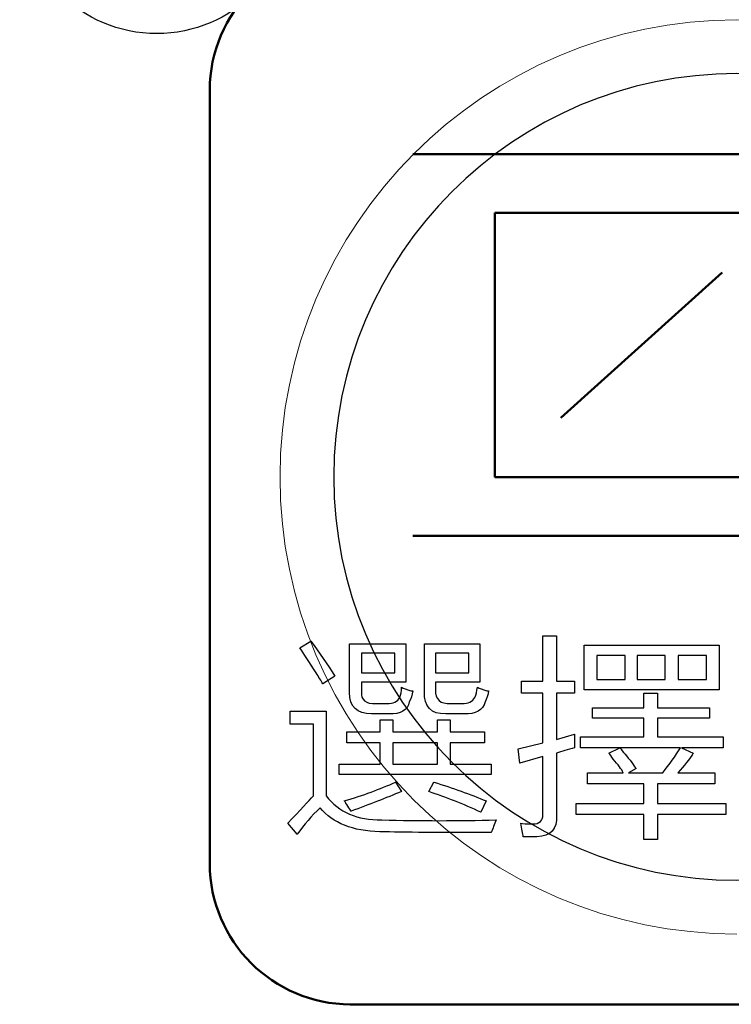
# Model space of a CAD drawing. Header units: millimetres. Extents: x 6964 to 8548, y -230 to 508.
# Tile 34 of 137: x 7355 to 7365, y -133 to -119. Entities that reach past the tile are written whole.
import ezdxf

# ---------------------------------------------------------------- set-up
doc = ezdxf.new("R2010")
doc.units = ezdxf.units.MM
doc.header["$LTSCALE"] = 3
doc.layers.add('layer 1', color=7, linetype='Continuous')

msp = doc.modelspace()

# ---------------------------------------------------------------- linework, layer by layer
at = {"layer": 'layer 1'}
for points, knots in [([(7358.448, -117.331), (7358.448, -116.254), (7357.574, -115.381), (7356.498, -115.381), (7356.498, -115.381), (7355.421, -115.381), (7354.548, -116.254), (7354.548, -117.331), (7354.548, -117.331), (7354.548, -118.408), (7355.421, -119.281), (7356.498, -119.281), (7356.498, -119.281), (7357.574, -119.281), (7358.448, -118.408), (7358.448, -117.331)], [0, 0, 0, 0, 0.2, 0.2, 0.2, 0.2, 0.4, 0.4, 0.4, 0.4, 0.6, 0.6, 0.6, 0.6, 1, 1, 1, 1]), ([(7361.678, -130.509), (7361.702, -130.517), (7361.759, -130.521), (7361.848, -130.521), (7361.848, -130.521), (7361.946, -130.521), (7361.994, -130.477), (7361.994, -130.387)], [0.64, 0.64, 0.64, 0.64, 0.68, 0.68, 0.68, 0.68000001, 0.72, 0.72, 0.72, 0.72])]:
    msp.add_open_spline(points, degree=3, knots=knots, dxfattribs=at)
at = {"layer": 'layer 1', "lineweight": 50}
for points in [[(7357.253, -120.085), (7357.253, -118.985), (7358.152, -118.086), (7359.252, -118.086)], [(7357.253, -131.086), (7357.253, -131.086), (7357.253, -120.085), (7357.253, -120.085)], [(7360.141, -120.997), (7360.141, -120.997), (7366.651, -120.997), (7366.651, -120.997)], [(7361.309, -121.832), (7361.309, -121.832), (7365.483, -121.832), (7365.483, -121.832)], [(7361.309, -125.588), (7361.309, -125.588), (7361.309, -121.832), (7361.309, -121.832)], [(7364.544, -122.677), (7364.544, -122.677), (7362.248, -124.743), (7362.248, -124.743)], [(7365.483, -125.588), (7365.483, -125.588), (7361.309, -125.588), (7361.309, -125.588)], [(7366.651, -126.423), (7366.651, -126.423), (7360.141, -126.423), (7360.141, -126.423)], [(7359.252, -133.086), (7358.152, -133.086), (7357.253, -132.186), (7357.253, -131.086)], [(7370.253, -133.086), (7370.253, -133.086), (7359.252, -133.086), (7359.252, -133.086)]]:
    msp.add_open_spline(points, degree=3, dxfattribs=at)
at = {"layer": 'layer 1', "lineweight": 9}
for points, knots in [([(7371.253, -125.586), (7371.253, -121.996), (7368.342, -119.086), (7364.753, -119.086), (7364.753, -119.086), (7361.163, -119.086), (7358.253, -121.996), (7358.253, -125.586), (7358.253, -125.586), (7358.253, -129.175), (7361.163, -132.086), (7364.753, -132.086)], [0, 0, 0, 0, 0.2, 0.2, 0.2, 0.2, 0.4, 0.4, 0.4, 0.4, 0.6, 0.6, 0.6, 0.6]), ([(7371.253, -125.586), (7371.253, -121.996), (7368.342, -119.086), (7364.753, -119.086), (7364.753, -119.086), (7361.163, -119.086), (7358.253, -121.996), (7358.253, -125.586), (7358.253, -125.586), (7358.253, -129.175), (7361.163, -132.086), (7364.753, -132.086)], [0, 0, 0, 0, 0.2, 0.2, 0.2, 0.2, 0.4, 0.4, 0.4, 0.4, 0.6, 0.6, 0.6, 0.6]), ([(7371.253, -125.586), (7371.253, -121.996), (7368.342, -119.086), (7364.753, -119.086), (7364.753, -119.086), (7361.163, -119.086), (7358.253, -121.996), (7358.253, -125.586), (7358.253, -125.586), (7358.253, -129.175), (7361.163, -132.086), (7364.753, -132.086)], [0, 0, 0, 0, 0.2, 0.2, 0.2, 0.2, 0.4, 0.4, 0.4, 0.4, 0.6, 0.6, 0.6, 0.6]), ([(7361.678, -130.509), (7361.702, -130.517), (7361.759, -130.521), (7361.848, -130.521), (7361.848, -130.521), (7361.946, -130.521), (7361.994, -130.477), (7361.994, -130.387)], [0.64, 0.64, 0.64, 0.64, 0.68, 0.68, 0.68, 0.68000001, 0.72, 0.72, 0.72, 0.72])]:
    msp.add_open_spline(points, degree=3, knots=knots, dxfattribs=at)
at = {"layer": 'layer 1', "lineweight": 25}
for points, knots in [([(7370.488, -125.586), (7370.488, -122.418), (7367.92, -119.85), (7364.753, -119.85), (7364.753, -119.85), (7361.585, -119.85), (7359.017, -122.418), (7359.017, -125.586)], [0, 0, 0, 0, 0.2, 0.2, 0.2, 0.2, 0.4, 0.4, 0.4, 0.4]), ([(7370.488, -125.586), (7370.488, -122.418), (7367.92, -119.85), (7364.753, -119.85), (7364.753, -119.85), (7361.585, -119.85), (7359.017, -122.418), (7359.017, -125.586)], [0, 0, 0, 0, 0.2, 0.2, 0.2, 0.2, 0.4, 0.4, 0.4, 0.4]), ([(7370.488, -125.586), (7370.488, -122.418), (7367.92, -119.85), (7364.753, -119.85), (7364.753, -119.85), (7361.585, -119.85), (7359.017, -122.418), (7359.017, -125.586)], [0, 0, 0, 0, 0.2, 0.2, 0.2, 0.2, 0.4, 0.4, 0.4, 0.4]), ([(7370.488, -125.586), (7370.488, -122.418), (7367.92, -119.85), (7364.753, -119.85), (7364.753, -119.85), (7361.585, -119.85), (7359.017, -122.418), (7359.017, -125.586)], [0, 0, 0, 0, 0.2, 0.2, 0.2, 0.2, 0.4, 0.4, 0.4, 0.4]), ([(7359.017, -125.586), (7359.017, -128.753), (7361.585, -131.321), (7364.753, -131.321), (7364.753, -131.321), (7367.92, -131.321), (7370.488, -128.753), (7370.488, -125.586)], [0.4, 0.4, 0.4, 0.4, 0.6, 0.6, 0.6, 0.6, 1, 1, 1, 1]), ([(7359.017, -125.586), (7359.017, -128.753), (7361.585, -131.321), (7364.753, -131.321), (7364.753, -131.321), (7367.92, -131.321), (7370.488, -128.753), (7370.488, -125.586)], [0.4, 0.4, 0.4, 0.4, 0.6, 0.6, 0.6, 0.6, 1, 1, 1, 1]), ([(7359.017, -125.586), (7359.017, -128.753), (7361.585, -131.321), (7364.753, -131.321), (7364.753, -131.321), (7367.92, -131.321), (7370.488, -128.753), (7370.488, -125.586)], [0.4, 0.4, 0.4, 0.4, 0.6, 0.6, 0.6, 0.6, 1, 1, 1, 1]), ([(7359.017, -125.586), (7359.017, -128.753), (7361.585, -131.321), (7364.753, -131.321), (7364.753, -131.321), (7367.92, -131.321), (7370.488, -128.753), (7370.488, -125.586)], [0.4, 0.4, 0.4, 0.4, 0.6, 0.6, 0.6, 0.6, 1, 1, 1, 1])]:
    msp.add_open_spline(points, degree=3, knots=knots, dxfattribs=at)
at = {"layer": 'layer 1', "lineweight": 9}
for points in [[(7358.534, -128.018), (7358.534, -128.018), (7358.692, -127.921), (7358.692, -127.921)], [(7358.692, -127.921), (7358.814, -128.083), (7358.927, -128.249), (7359.033, -128.419)], [(7359.241, -128.65), (7359.241, -128.65), (7359.241, -127.958), (7359.241, -127.958)], [(7359.241, -127.958), (7359.241, -127.958), (7360.043, -127.958), (7360.043, -127.958)], [(7360.043, -127.958), (7360.043, -127.958), (7360.043, -128.506), (7360.043, -128.506)], [(7360.308, -128.638), (7360.308, -128.638), (7360.308, -127.958), (7360.308, -127.958)], [(7360.308, -127.958), (7360.308, -127.958), (7361.098, -127.958), (7361.098, -127.958)], [(7361.098, -127.958), (7361.098, -127.958), (7361.098, -128.506), (7361.098, -128.506)], [(7361.994, -128.491), (7361.994, -128.491), (7361.994, -127.846), (7361.994, -127.846)], [(7361.994, -127.846), (7361.994, -127.846), (7362.189, -127.846), (7362.189, -127.846)], [(7362.189, -127.846), (7362.189, -127.846), (7362.189, -128.491), (7362.189, -128.491)], [(7362.579, -128.615), (7362.579, -128.615), (7362.579, -127.98), (7362.579, -127.98)], [(7362.579, -127.98), (7362.579, -127.98), (7364.502, -127.98), (7364.502, -127.98)], [(7364.502, -127.98), (7364.502, -127.98), (7364.502, -128.615), (7364.502, -128.615)], [(7358.765, -128.37), (7358.668, -128.216), (7358.591, -128.099), (7358.534, -128.018)], [(7359.411, -128.092), (7359.411, -128.092), (7359.411, -128.372), (7359.411, -128.372)], [(7359.885, -128.092), (7359.885, -128.092), (7359.411, -128.092), (7359.411, -128.092)], [(7359.885, -128.372), (7359.885, -128.372), (7359.885, -128.092), (7359.885, -128.092)], [(7360.466, -128.092), (7360.466, -128.092), (7360.466, -128.372), (7360.466, -128.372)], [(7360.94, -128.092), (7360.94, -128.092), (7360.466, -128.092), (7360.466, -128.092)], [(7360.94, -128.372), (7360.94, -128.372), (7360.94, -128.092), (7360.94, -128.092)], [(7362.762, -128.126), (7362.762, -128.126), (7362.762, -128.468), (7362.762, -128.468)], [(7363.164, -128.126), (7363.164, -128.126), (7362.762, -128.126), (7362.762, -128.126)], [(7363.164, -128.468), (7363.164, -128.468), (7363.164, -128.126), (7363.164, -128.126)], [(7363.334, -128.126), (7363.334, -128.126), (7363.334, -128.468), (7363.334, -128.468)], [(7363.734, -128.126), (7363.734, -128.126), (7363.334, -128.126), (7363.334, -128.126)], [(7363.734, -128.468), (7363.734, -128.468), (7363.734, -128.126), (7363.734, -128.126)], [(7364.319, -128.126), (7364.319, -128.126), (7363.917, -128.126), (7363.917, -128.126)], [(7363.917, -128.126), (7363.917, -128.126), (7363.917, -128.468), (7363.917, -128.468)], [(7364.319, -128.468), (7364.319, -128.468), (7364.319, -128.126), (7364.319, -128.126)], [(7358.862, -128.529), (7358.838, -128.488), (7358.805, -128.435), (7358.765, -128.37)], [(7359.411, -128.372), (7359.411, -128.372), (7359.885, -128.372), (7359.885, -128.372)], [(7360.466, -128.372), (7360.466, -128.372), (7360.94, -128.372), (7360.94, -128.372)], [(7359.033, -128.419), (7359.033, -128.419), (7358.862, -128.529), (7358.862, -128.529)], [(7360.043, -128.506), (7360.043, -128.506), (7359.411, -128.506), (7359.411, -128.506)], [(7359.411, -128.506), (7359.411, -128.506), (7359.411, -128.639), (7359.411, -128.639)], [(7361.098, -128.506), (7361.098, -128.506), (7360.466, -128.506), (7360.466, -128.506)], [(7360.466, -128.506), (7360.466, -128.506), (7360.466, -128.615), (7360.466, -128.615)], [(7361.69, -128.661), (7361.69, -128.661), (7361.69, -128.491), (7361.69, -128.491)], [(7361.69, -128.491), (7361.69, -128.491), (7361.994, -128.491), (7361.994, -128.491)], [(7362.189, -128.491), (7362.189, -128.491), (7362.444, -128.491), (7362.444, -128.491)], [(7362.444, -128.491), (7362.444, -128.491), (7362.444, -128.661), (7362.444, -128.661)], [(7362.762, -128.468), (7362.762, -128.468), (7363.164, -128.468), (7363.164, -128.468)], [(7363.334, -128.468), (7363.334, -128.468), (7363.734, -128.468), (7363.734, -128.468)], [(7363.917, -128.468), (7363.917, -128.468), (7364.319, -128.468), (7364.319, -128.468)], [(7359.556, -128.954), (7359.346, -128.954), (7359.241, -128.853), (7359.241, -128.65)], [(7359.411, -128.639), (7359.402, -128.759), (7359.471, -128.816), (7359.618, -128.808)], [(7359.958, -128.723), (7359.974, -128.682), (7359.982, -128.633), (7359.982, -128.577)], [(7359.982, -128.577), (7360.007, -128.593), (7360.051, -128.61), (7360.116, -128.626)], [(7360.14, -128.626), (7360.132, -128.69), (7360.116, -128.743), (7360.092, -128.783)], [(7360.116, -128.626), (7360.124, -128.626), (7360.132, -128.626), (7360.14, -128.626)], [(7360.612, -128.954), (7360.401, -128.962), (7360.3, -128.856), (7360.308, -128.638)], [(7360.466, -128.615), (7360.458, -128.752), (7360.531, -128.816), (7360.685, -128.808)], [(7361.025, -128.723), (7361.042, -128.682), (7361.054, -128.633), (7361.062, -128.577)], [(7361.062, -128.577), (7361.086, -128.593), (7361.131, -128.61), (7361.196, -128.626)], [(7361.22, -128.626), (7361.212, -128.69), (7361.196, -128.743), (7361.171, -128.783)], [(7361.196, -128.626), (7361.204, -128.626), (7361.212, -128.626), (7361.22, -128.626)], [(7361.994, -128.661), (7361.994, -128.661), (7361.69, -128.661), (7361.69, -128.661)], [(7361.994, -129.366), (7361.994, -129.366), (7361.994, -128.661), (7361.994, -128.661)], [(7362.444, -128.661), (7362.444, -128.661), (7362.189, -128.661), (7362.189, -128.661)], [(7362.189, -128.661), (7362.189, -128.661), (7362.189, -129.318), (7362.189, -129.318)], [(7364.502, -128.615), (7364.502, -128.615), (7362.579, -128.615), (7362.579, -128.615)], [(7363.429, -128.87), (7363.429, -128.87), (7363.429, -128.663), (7363.429, -128.663)], [(7363.429, -128.663), (7363.429, -128.663), (7363.624, -128.663), (7363.624, -128.663)], [(7363.624, -128.663), (7363.624, -128.663), (7363.624, -128.87), (7363.624, -128.87)], [(7359.618, -128.808), (7359.618, -128.808), (7359.775, -128.808), (7359.775, -128.808)], [(7359.775, -128.808), (7359.865, -128.808), (7359.925, -128.78), (7359.958, -128.723)], [(7360.092, -128.783), (7360.067, -128.905), (7359.97, -128.962), (7359.8, -128.954)], [(7360.685, -128.808), (7360.685, -128.808), (7360.843, -128.808), (7360.843, -128.808)], [(7360.843, -128.808), (7360.932, -128.808), (7360.993, -128.78), (7361.025, -128.723)], [(7361.171, -128.783), (7361.139, -128.905), (7361.038, -128.962), (7360.867, -128.954)], [(7358.399, -129.1), (7358.399, -129.1), (7358.399, -128.917), (7358.399, -128.917)], [(7358.399, -128.917), (7358.399, -128.917), (7358.91, -128.917), (7358.91, -128.917)], [(7358.91, -128.917), (7358.91, -128.917), (7358.91, -130.121), (7358.91, -130.121)], [(7359.8, -128.954), (7359.8, -128.954), (7359.556, -128.954), (7359.556, -128.954)], [(7360.867, -128.954), (7360.867, -128.954), (7360.612, -128.954), (7360.612, -128.954)], [(7362.699, -129.016), (7362.699, -129.016), (7362.699, -128.87), (7362.699, -128.87)], [(7362.699, -128.87), (7362.699, -128.87), (7363.429, -128.87), (7363.429, -128.87)], [(7363.624, -128.87), (7363.624, -128.87), (7364.365, -128.87), (7364.365, -128.87)], [(7364.365, -128.87), (7364.365, -128.87), (7364.365, -129.016), (7364.365, -129.016)], [(7358.727, -129.1), (7358.727, -129.1), (7358.399, -129.1), (7358.399, -129.1)], [(7358.727, -130.121), (7358.727, -130.121), (7358.727, -129.1), (7358.727, -129.1)], [(7359.676, -129.211), (7359.676, -129.211), (7359.676, -129.041), (7359.676, -129.041)], [(7359.676, -129.041), (7359.676, -129.041), (7359.859, -129.041), (7359.859, -129.041)], [(7359.859, -129.041), (7359.859, -129.041), (7359.859, -129.211), (7359.859, -129.211)], [(7360.492, -129.211), (7360.492, -129.211), (7360.492, -129.041), (7360.492, -129.041)], [(7360.492, -129.041), (7360.492, -129.041), (7360.674, -129.041), (7360.674, -129.041)], [(7360.674, -129.041), (7360.674, -129.041), (7360.674, -129.211), (7360.674, -129.211)], [(7363.429, -129.016), (7363.429, -129.016), (7362.699, -129.016), (7362.699, -129.016)], [(7363.429, -129.281), (7363.429, -129.281), (7363.429, -129.016), (7363.429, -129.016)], [(7364.365, -129.016), (7364.365, -129.016), (7363.624, -129.016), (7363.624, -129.016)], [(7363.624, -129.016), (7363.624, -129.016), (7363.624, -129.281), (7363.624, -129.281)], [(7359.202, -129.369), (7359.202, -129.369), (7359.202, -129.211), (7359.202, -129.211)], [(7359.202, -129.211), (7359.202, -129.211), (7359.676, -129.211), (7359.676, -129.211)], [(7359.859, -129.211), (7359.859, -129.211), (7360.492, -129.211), (7360.492, -129.211)], [(7360.674, -129.211), (7360.674, -129.211), (7361.161, -129.211), (7361.161, -129.211)], [(7361.161, -129.211), (7361.161, -129.211), (7361.161, -129.369), (7361.161, -129.369)], [(7359.676, -129.369), (7359.676, -129.369), (7359.202, -129.369), (7359.202, -129.369)], [(7359.676, -129.67), (7359.676, -129.67), (7359.676, -129.369), (7359.676, -129.369)], [(7359.859, -129.369), (7359.859, -129.369), (7359.859, -129.67), (7359.859, -129.67)], [(7360.492, -129.369), (7360.492, -129.369), (7359.859, -129.369), (7359.859, -129.369)], [(7360.492, -129.67), (7360.492, -129.67), (7360.492, -129.369), (7360.492, -129.369)], [(7361.161, -129.369), (7361.161, -129.369), (7360.674, -129.369), (7360.674, -129.369)], [(7360.674, -129.369), (7360.674, -129.369), (7360.674, -129.67), (7360.674, -129.67)], [(7361.642, -129.451), (7361.642, -129.451), (7361.994, -129.366), (7361.994, -129.366)], [(7362.189, -129.318), (7362.189, -129.318), (7362.444, -129.245), (7362.444, -129.245)], [(7362.444, -129.245), (7362.444, -129.309), (7362.444, -129.374), (7362.444, -129.439)], [(7362.529, -129.439), (7362.529, -129.439), (7362.529, -129.281), (7362.529, -129.281)], [(7362.529, -129.281), (7362.529, -129.281), (7363.429, -129.281), (7363.429, -129.281)], [(7363.624, -129.281), (7363.624, -129.281), (7364.56, -129.281), (7364.56, -129.281)], [(7364.56, -129.281), (7364.56, -129.281), (7364.56, -129.439), (7364.56, -129.439)], [(7361.666, -129.658), (7361.666, -129.658), (7361.642, -129.451), (7361.642, -129.451)], [(7362.444, -129.439), (7362.347, -129.463), (7362.262, -129.488), (7362.189, -129.512)], [(7362.189, -129.512), (7362.189, -129.512), (7362.189, -130.4), (7362.189, -130.4)], [(7363.089, -129.439), (7363.089, -129.439), (7362.529, -129.439), (7362.529, -129.439)], [(7362.931, -129.512), (7362.931, -129.512), (7363.089, -129.439), (7363.089, -129.439)], [(7362.992, -129.597), (7362.967, -129.557), (7362.947, -129.528), (7362.931, -129.512)], [(7363.953, -129.439), (7363.953, -129.439), (7363.09, -129.439), (7363.09, -129.439)], [(7363.09, -129.439), (7363.131, -129.488), (7363.187, -129.557), (7363.26, -129.646)], [(7363.698, -129.792), (7363.795, -129.67), (7363.88, -129.553), (7363.953, -129.439)], [(7364.134, -129.512), (7364.078, -129.601), (7364.005, -129.694), (7363.915, -129.792)], [(7364.56, -129.439), (7364.56, -129.439), (7363.964, -129.439), (7363.964, -129.439)], [(7363.964, -129.439), (7363.964, -129.439), (7364.134, -129.512), (7364.134, -129.512)], [(7361.994, -129.56), (7361.994, -129.56), (7361.666, -129.658), (7361.666, -129.658)], [(7361.994, -130.387), (7361.994, -130.387), (7361.994, -129.56), (7361.994, -129.56)], [(7363.137, -129.792), (7363.113, -129.743), (7363.064, -129.678), (7362.992, -129.597)], [(7363.26, -129.646), (7363.285, -129.687), (7363.305, -129.715), (7363.321, -129.731)], [(7359.093, -129.816), (7359.093, -129.816), (7359.093, -129.67), (7359.093, -129.67)], [(7359.093, -129.67), (7359.093, -129.67), (7359.676, -129.67), (7359.676, -129.67)], [(7359.859, -129.67), (7359.859, -129.67), (7360.492, -129.67), (7360.492, -129.67)], [(7360.674, -129.67), (7360.674, -129.67), (7361.258, -129.67), (7361.258, -129.67)], [(7361.258, -129.67), (7361.258, -129.67), (7361.258, -129.816), (7361.258, -129.816)], [(7362.627, -129.95), (7362.627, -129.95), (7362.627, -129.792), (7362.627, -129.792)], [(7362.627, -129.792), (7362.627, -129.792), (7363.137, -129.792), (7363.137, -129.792)], [(7363.321, -129.731), (7363.321, -129.731), (7363.211, -129.792), (7363.211, -129.792)], [(7363.211, -129.792), (7363.211, -129.792), (7363.698, -129.792), (7363.698, -129.792)], [(7363.915, -129.792), (7363.915, -129.792), (7364.438, -129.792), (7364.438, -129.792)], [(7364.438, -129.792), (7364.438, -129.792), (7364.438, -129.95), (7364.438, -129.95)], [(7361.258, -129.816), (7361.258, -129.816), (7359.093, -129.816), (7359.093, -129.816)], [(7359.166, -130.194), (7359.434, -130.113), (7359.677, -130.024), (7359.896, -129.927)], [(7359.896, -129.927), (7359.896, -129.927), (7359.981, -130.061), (7359.981, -130.061)], [(7360.37, -130.061), (7360.37, -130.061), (7360.443, -129.927), (7360.443, -129.927)], [(7360.443, -129.927), (7360.71, -130.008), (7360.958, -130.097), (7361.184, -130.194)], [(7359.981, -130.061), (7359.762, -130.15), (7359.523, -130.243), (7359.263, -130.34)], [(7361.112, -130.353), (7360.86, -130.239), (7360.613, -130.141), (7360.37, -130.061)], [(7363.429, -129.95), (7363.429, -129.95), (7362.627, -129.95), (7362.627, -129.95)], [(7363.429, -130.231), (7363.429, -130.231), (7363.429, -129.95), (7363.429, -129.95)], [(7364.438, -129.95), (7364.438, -129.95), (7363.624, -129.95), (7363.624, -129.95)], [(7363.624, -129.95), (7363.624, -129.95), (7363.624, -130.231), (7363.624, -130.231)], [(7358.362, -130.51), (7358.541, -130.324), (7358.662, -130.194), (7358.727, -130.121)], [(7358.91, -130.121), (7359.088, -130.356), (7359.351, -130.469), (7359.7, -130.462)], [(7359.215, -130.268), (7359.199, -130.235), (7359.182, -130.21), (7359.166, -130.194)], [(7361.184, -130.194), (7361.184, -130.194), (7361.112, -130.353), (7361.112, -130.353)], [(7358.824, -130.291), (7358.703, -130.405), (7358.593, -130.531), (7358.496, -130.668)], [(7359.675, -130.632), (7359.286, -130.623), (7359.002, -130.51), (7358.824, -130.291)], [(7359.263, -130.34), (7359.255, -130.324), (7359.239, -130.3), (7359.215, -130.268)], [(7362.469, -130.388), (7362.469, -130.388), (7362.469, -130.231), (7362.469, -130.231)], [(7362.469, -130.231), (7362.469, -130.231), (7363.429, -130.231), (7363.429, -130.231)], [(7363.624, -130.231), (7363.624, -130.231), (7364.597, -130.231), (7364.597, -130.231)], [(7364.597, -130.231), (7364.597, -130.231), (7364.597, -130.388), (7364.597, -130.388)], [(7359.7, -130.462), (7360.251, -130.478), (7360.794, -130.478), (7361.329, -130.462)], [(7361.329, -130.462), (7361.305, -130.526), (7361.28, -130.587), (7361.256, -130.644)], [(7362.189, -130.4), (7362.197, -130.594), (7362.103, -130.696), (7361.909, -130.704)], [(7363.429, -130.388), (7363.429, -130.388), (7362.469, -130.388), (7362.469, -130.388)], [(7363.429, -130.741), (7363.429, -130.741), (7363.429, -130.388), (7363.429, -130.388)], [(7364.597, -130.388), (7364.597, -130.388), (7363.624, -130.388), (7363.624, -130.388)], [(7363.624, -130.388), (7363.624, -130.388), (7363.624, -130.741), (7363.624, -130.741)], [(7358.496, -130.668), (7358.496, -130.668), (7358.362, -130.51), (7358.362, -130.51)], [(7361.256, -130.644), (7360.535, -130.644), (7360.008, -130.64), (7359.675, -130.632)], [(7361.714, -130.704), (7361.706, -130.655), (7361.694, -130.59), (7361.678, -130.509)], [(7361.909, -130.704), (7361.836, -130.704), (7361.771, -130.704), (7361.714, -130.704)], [(7363.624, -130.741), (7363.624, -130.741), (7363.429, -130.741), (7363.429, -130.741)]]:
    msp.add_open_spline(points, degree=3, dxfattribs=at)
at = {"layer": 'layer 1'}
for points in [[(7358.534, -128.018), (7358.534, -128.018), (7358.692, -127.921), (7358.692, -127.921)], [(7358.692, -127.921), (7358.814, -128.083), (7358.927, -128.249), (7359.033, -128.419)], [(7359.241, -128.65), (7359.241, -128.65), (7359.241, -127.958), (7359.241, -127.958)], [(7359.241, -127.958), (7359.241, -127.958), (7360.043, -127.958), (7360.043, -127.958)], [(7360.043, -127.958), (7360.043, -127.958), (7360.043, -128.506), (7360.043, -128.506)], [(7360.308, -128.638), (7360.308, -128.638), (7360.308, -127.958), (7360.308, -127.958)], [(7360.308, -127.958), (7360.308, -127.958), (7361.098, -127.958), (7361.098, -127.958)], [(7361.098, -127.958), (7361.098, -127.958), (7361.098, -128.506), (7361.098, -128.506)], [(7361.994, -128.491), (7361.994, -128.491), (7361.994, -127.846), (7361.994, -127.846)], [(7361.994, -127.846), (7361.994, -127.846), (7362.189, -127.846), (7362.189, -127.846)], [(7362.189, -127.846), (7362.189, -127.846), (7362.189, -128.491), (7362.189, -128.491)], [(7362.579, -128.615), (7362.579, -128.615), (7362.579, -127.98), (7362.579, -127.98)], [(7362.579, -127.98), (7362.579, -127.98), (7364.502, -127.98), (7364.502, -127.98)], [(7364.502, -127.98), (7364.502, -127.98), (7364.502, -128.615), (7364.502, -128.615)], [(7358.765, -128.37), (7358.668, -128.216), (7358.591, -128.099), (7358.534, -128.018)], [(7359.411, -128.092), (7359.411, -128.092), (7359.411, -128.372), (7359.411, -128.372)], [(7359.885, -128.092), (7359.885, -128.092), (7359.411, -128.092), (7359.411, -128.092)], [(7359.885, -128.372), (7359.885, -128.372), (7359.885, -128.092), (7359.885, -128.092)], [(7360.466, -128.092), (7360.466, -128.092), (7360.466, -128.372), (7360.466, -128.372)], [(7360.94, -128.092), (7360.94, -128.092), (7360.466, -128.092), (7360.466, -128.092)], [(7360.94, -128.372), (7360.94, -128.372), (7360.94, -128.092), (7360.94, -128.092)], [(7362.762, -128.126), (7362.762, -128.126), (7362.762, -128.468), (7362.762, -128.468)], [(7363.164, -128.126), (7363.164, -128.126), (7362.762, -128.126), (7362.762, -128.126)], [(7363.164, -128.468), (7363.164, -128.468), (7363.164, -128.126), (7363.164, -128.126)], [(7363.334, -128.126), (7363.334, -128.126), (7363.334, -128.468), (7363.334, -128.468)], [(7363.734, -128.126), (7363.734, -128.126), (7363.334, -128.126), (7363.334, -128.126)], [(7363.734, -128.468), (7363.734, -128.468), (7363.734, -128.126), (7363.734, -128.126)], [(7364.319, -128.126), (7364.319, -128.126), (7363.917, -128.126), (7363.917, -128.126)], [(7363.917, -128.126), (7363.917, -128.126), (7363.917, -128.468), (7363.917, -128.468)], [(7364.319, -128.468), (7364.319, -128.468), (7364.319, -128.126), (7364.319, -128.126)], [(7358.862, -128.529), (7358.838, -128.488), (7358.805, -128.435), (7358.765, -128.37)], [(7359.411, -128.372), (7359.411, -128.372), (7359.885, -128.372), (7359.885, -128.372)], [(7360.466, -128.372), (7360.466, -128.372), (7360.94, -128.372), (7360.94, -128.372)], [(7359.033, -128.419), (7359.033, -128.419), (7358.862, -128.529), (7358.862, -128.529)], [(7360.043, -128.506), (7360.043, -128.506), (7359.411, -128.506), (7359.411, -128.506)], [(7359.411, -128.506), (7359.411, -128.506), (7359.411, -128.639), (7359.411, -128.639)], [(7361.098, -128.506), (7361.098, -128.506), (7360.466, -128.506), (7360.466, -128.506)], [(7360.466, -128.506), (7360.466, -128.506), (7360.466, -128.615), (7360.466, -128.615)], [(7361.69, -128.661), (7361.69, -128.661), (7361.69, -128.491), (7361.69, -128.491)], [(7361.69, -128.491), (7361.69, -128.491), (7361.994, -128.491), (7361.994, -128.491)], [(7362.189, -128.491), (7362.189, -128.491), (7362.444, -128.491), (7362.444, -128.491)], [(7362.444, -128.491), (7362.444, -128.491), (7362.444, -128.661), (7362.444, -128.661)], [(7362.762, -128.468), (7362.762, -128.468), (7363.164, -128.468), (7363.164, -128.468)], [(7363.334, -128.468), (7363.334, -128.468), (7363.734, -128.468), (7363.734, -128.468)], [(7363.917, -128.468), (7363.917, -128.468), (7364.319, -128.468), (7364.319, -128.468)], [(7359.556, -128.954), (7359.346, -128.954), (7359.241, -128.853), (7359.241, -128.65)], [(7359.411, -128.639), (7359.402, -128.759), (7359.471, -128.816), (7359.618, -128.808)], [(7359.958, -128.723), (7359.974, -128.682), (7359.982, -128.633), (7359.982, -128.577)], [(7359.982, -128.577), (7360.007, -128.593), (7360.051, -128.61), (7360.116, -128.626)], [(7360.14, -128.626), (7360.132, -128.69), (7360.116, -128.743), (7360.092, -128.783)], [(7360.116, -128.626), (7360.124, -128.626), (7360.132, -128.626), (7360.14, -128.626)], [(7360.612, -128.954), (7360.401, -128.962), (7360.3, -128.856), (7360.308, -128.638)], [(7360.466, -128.615), (7360.458, -128.752), (7360.531, -128.816), (7360.685, -128.808)], [(7361.025, -128.723), (7361.042, -128.682), (7361.054, -128.633), (7361.062, -128.577)], [(7361.062, -128.577), (7361.086, -128.593), (7361.131, -128.61), (7361.196, -128.626)], [(7361.22, -128.626), (7361.212, -128.69), (7361.196, -128.743), (7361.171, -128.783)], [(7361.196, -128.626), (7361.204, -128.626), (7361.212, -128.626), (7361.22, -128.626)], [(7361.994, -128.661), (7361.994, -128.661), (7361.69, -128.661), (7361.69, -128.661)], [(7361.994, -129.366), (7361.994, -129.366), (7361.994, -128.661), (7361.994, -128.661)], [(7362.444, -128.661), (7362.444, -128.661), (7362.189, -128.661), (7362.189, -128.661)], [(7362.189, -128.661), (7362.189, -128.661), (7362.189, -129.318), (7362.189, -129.318)], [(7364.502, -128.615), (7364.502, -128.615), (7362.579, -128.615), (7362.579, -128.615)], [(7363.429, -128.87), (7363.429, -128.87), (7363.429, -128.663), (7363.429, -128.663)], [(7363.429, -128.663), (7363.429, -128.663), (7363.624, -128.663), (7363.624, -128.663)], [(7363.624, -128.663), (7363.624, -128.663), (7363.624, -128.87), (7363.624, -128.87)], [(7359.618, -128.808), (7359.618, -128.808), (7359.775, -128.808), (7359.775, -128.808)], [(7359.775, -128.808), (7359.865, -128.808), (7359.925, -128.78), (7359.958, -128.723)], [(7360.092, -128.783), (7360.067, -128.905), (7359.97, -128.962), (7359.8, -128.954)], [(7360.685, -128.808), (7360.685, -128.808), (7360.843, -128.808), (7360.843, -128.808)], [(7360.843, -128.808), (7360.932, -128.808), (7360.993, -128.78), (7361.025, -128.723)], [(7361.171, -128.783), (7361.139, -128.905), (7361.038, -128.962), (7360.867, -128.954)], [(7358.399, -129.1), (7358.399, -129.1), (7358.399, -128.917), (7358.399, -128.917)], [(7358.399, -128.917), (7358.399, -128.917), (7358.91, -128.917), (7358.91, -128.917)], [(7358.91, -128.917), (7358.91, -128.917), (7358.91, -130.121), (7358.91, -130.121)], [(7359.8, -128.954), (7359.8, -128.954), (7359.556, -128.954), (7359.556, -128.954)], [(7360.867, -128.954), (7360.867, -128.954), (7360.612, -128.954), (7360.612, -128.954)], [(7362.699, -129.016), (7362.699, -129.016), (7362.699, -128.87), (7362.699, -128.87)], [(7362.699, -128.87), (7362.699, -128.87), (7363.429, -128.87), (7363.429, -128.87)], [(7363.624, -128.87), (7363.624, -128.87), (7364.365, -128.87), (7364.365, -128.87)], [(7364.365, -128.87), (7364.365, -128.87), (7364.365, -129.016), (7364.365, -129.016)], [(7358.727, -129.1), (7358.727, -129.1), (7358.399, -129.1), (7358.399, -129.1)], [(7358.727, -130.121), (7358.727, -130.121), (7358.727, -129.1), (7358.727, -129.1)], [(7359.676, -129.211), (7359.676, -129.211), (7359.676, -129.041), (7359.676, -129.041)], [(7359.676, -129.041), (7359.676, -129.041), (7359.859, -129.041), (7359.859, -129.041)], [(7359.859, -129.041), (7359.859, -129.041), (7359.859, -129.211), (7359.859, -129.211)], [(7360.492, -129.211), (7360.492, -129.211), (7360.492, -129.041), (7360.492, -129.041)], [(7360.492, -129.041), (7360.492, -129.041), (7360.674, -129.041), (7360.674, -129.041)], [(7360.674, -129.041), (7360.674, -129.041), (7360.674, -129.211), (7360.674, -129.211)], [(7363.429, -129.016), (7363.429, -129.016), (7362.699, -129.016), (7362.699, -129.016)], [(7363.429, -129.281), (7363.429, -129.281), (7363.429, -129.016), (7363.429, -129.016)], [(7364.365, -129.016), (7364.365, -129.016), (7363.624, -129.016), (7363.624, -129.016)], [(7363.624, -129.016), (7363.624, -129.016), (7363.624, -129.281), (7363.624, -129.281)], [(7359.202, -129.369), (7359.202, -129.369), (7359.202, -129.211), (7359.202, -129.211)], [(7359.202, -129.211), (7359.202, -129.211), (7359.676, -129.211), (7359.676, -129.211)], [(7359.859, -129.211), (7359.859, -129.211), (7360.492, -129.211), (7360.492, -129.211)], [(7360.674, -129.211), (7360.674, -129.211), (7361.161, -129.211), (7361.161, -129.211)], [(7361.161, -129.211), (7361.161, -129.211), (7361.161, -129.369), (7361.161, -129.369)], [(7359.676, -129.369), (7359.676, -129.369), (7359.202, -129.369), (7359.202, -129.369)], [(7359.676, -129.67), (7359.676, -129.67), (7359.676, -129.369), (7359.676, -129.369)], [(7359.859, -129.369), (7359.859, -129.369), (7359.859, -129.67), (7359.859, -129.67)], [(7360.492, -129.369), (7360.492, -129.369), (7359.859, -129.369), (7359.859, -129.369)], [(7360.492, -129.67), (7360.492, -129.67), (7360.492, -129.369), (7360.492, -129.369)], [(7361.161, -129.369), (7361.161, -129.369), (7360.674, -129.369), (7360.674, -129.369)], [(7360.674, -129.369), (7360.674, -129.369), (7360.674, -129.67), (7360.674, -129.67)], [(7361.642, -129.451), (7361.642, -129.451), (7361.994, -129.366), (7361.994, -129.366)], [(7362.189, -129.318), (7362.189, -129.318), (7362.444, -129.245), (7362.444, -129.245)], [(7362.444, -129.245), (7362.444, -129.309), (7362.444, -129.374), (7362.444, -129.439)], [(7362.529, -129.439), (7362.529, -129.439), (7362.529, -129.281), (7362.529, -129.281)], [(7362.529, -129.281), (7362.529, -129.281), (7363.429, -129.281), (7363.429, -129.281)], [(7363.624, -129.281), (7363.624, -129.281), (7364.56, -129.281), (7364.56, -129.281)], [(7364.56, -129.281), (7364.56, -129.281), (7364.56, -129.439), (7364.56, -129.439)], [(7361.666, -129.658), (7361.666, -129.658), (7361.642, -129.451), (7361.642, -129.451)], [(7362.444, -129.439), (7362.347, -129.463), (7362.262, -129.488), (7362.189, -129.512)], [(7362.189, -129.512), (7362.189, -129.512), (7362.189, -130.4), (7362.189, -130.4)], [(7363.089, -129.439), (7363.089, -129.439), (7362.529, -129.439), (7362.529, -129.439)], [(7362.931, -129.512), (7362.931, -129.512), (7363.089, -129.439), (7363.089, -129.439)], [(7362.992, -129.597), (7362.967, -129.557), (7362.947, -129.528), (7362.931, -129.512)], [(7363.953, -129.439), (7363.953, -129.439), (7363.09, -129.439), (7363.09, -129.439)], [(7363.09, -129.439), (7363.131, -129.488), (7363.187, -129.557), (7363.26, -129.646)], [(7363.698, -129.792), (7363.795, -129.67), (7363.88, -129.553), (7363.953, -129.439)], [(7364.134, -129.512), (7364.078, -129.601), (7364.005, -129.694), (7363.915, -129.792)], [(7364.56, -129.439), (7364.56, -129.439), (7363.964, -129.439), (7363.964, -129.439)], [(7363.964, -129.439), (7363.964, -129.439), (7364.134, -129.512), (7364.134, -129.512)], [(7361.994, -129.56), (7361.994, -129.56), (7361.666, -129.658), (7361.666, -129.658)], [(7361.994, -130.387), (7361.994, -130.387), (7361.994, -129.56), (7361.994, -129.56)], [(7363.137, -129.792), (7363.113, -129.743), (7363.064, -129.678), (7362.992, -129.597)], [(7363.26, -129.646), (7363.285, -129.687), (7363.305, -129.715), (7363.321, -129.731)], [(7359.093, -129.816), (7359.093, -129.816), (7359.093, -129.67), (7359.093, -129.67)], [(7359.093, -129.67), (7359.093, -129.67), (7359.676, -129.67), (7359.676, -129.67)], [(7359.859, -129.67), (7359.859, -129.67), (7360.492, -129.67), (7360.492, -129.67)], [(7360.674, -129.67), (7360.674, -129.67), (7361.258, -129.67), (7361.258, -129.67)], [(7361.258, -129.67), (7361.258, -129.67), (7361.258, -129.816), (7361.258, -129.816)], [(7362.627, -129.95), (7362.627, -129.95), (7362.627, -129.792), (7362.627, -129.792)], [(7362.627, -129.792), (7362.627, -129.792), (7363.137, -129.792), (7363.137, -129.792)], [(7363.321, -129.731), (7363.321, -129.731), (7363.211, -129.792), (7363.211, -129.792)], [(7363.211, -129.792), (7363.211, -129.792), (7363.698, -129.792), (7363.698, -129.792)], [(7363.915, -129.792), (7363.915, -129.792), (7364.438, -129.792), (7364.438, -129.792)], [(7364.438, -129.792), (7364.438, -129.792), (7364.438, -129.95), (7364.438, -129.95)], [(7361.258, -129.816), (7361.258, -129.816), (7359.093, -129.816), (7359.093, -129.816)], [(7359.166, -130.194), (7359.434, -130.113), (7359.677, -130.024), (7359.896, -129.927)], [(7359.896, -129.927), (7359.896, -129.927), (7359.981, -130.061), (7359.981, -130.061)], [(7360.37, -130.061), (7360.37, -130.061), (7360.443, -129.927), (7360.443, -129.927)], [(7360.443, -129.927), (7360.71, -130.008), (7360.958, -130.097), (7361.184, -130.194)], [(7359.981, -130.061), (7359.762, -130.15), (7359.523, -130.243), (7359.263, -130.34)], [(7361.112, -130.353), (7360.86, -130.239), (7360.613, -130.141), (7360.37, -130.061)], [(7363.429, -129.95), (7363.429, -129.95), (7362.627, -129.95), (7362.627, -129.95)], [(7363.429, -130.231), (7363.429, -130.231), (7363.429, -129.95), (7363.429, -129.95)], [(7364.438, -129.95), (7364.438, -129.95), (7363.624, -129.95), (7363.624, -129.95)], [(7363.624, -129.95), (7363.624, -129.95), (7363.624, -130.231), (7363.624, -130.231)], [(7358.362, -130.51), (7358.541, -130.324), (7358.662, -130.194), (7358.727, -130.121)], [(7358.91, -130.121), (7359.088, -130.356), (7359.351, -130.469), (7359.7, -130.462)], [(7359.215, -130.268), (7359.199, -130.235), (7359.182, -130.21), (7359.166, -130.194)], [(7361.184, -130.194), (7361.184, -130.194), (7361.112, -130.353), (7361.112, -130.353)], [(7358.824, -130.291), (7358.703, -130.405), (7358.593, -130.531), (7358.496, -130.668)], [(7359.675, -130.632), (7359.286, -130.623), (7359.002, -130.51), (7358.824, -130.291)], [(7359.263, -130.34), (7359.255, -130.324), (7359.239, -130.3), (7359.215, -130.268)], [(7362.469, -130.388), (7362.469, -130.388), (7362.469, -130.231), (7362.469, -130.231)], [(7362.469, -130.231), (7362.469, -130.231), (7363.429, -130.231), (7363.429, -130.231)], [(7363.624, -130.231), (7363.624, -130.231), (7364.597, -130.231), (7364.597, -130.231)], [(7364.597, -130.231), (7364.597, -130.231), (7364.597, -130.388), (7364.597, -130.388)], [(7359.7, -130.462), (7360.251, -130.478), (7360.794, -130.478), (7361.329, -130.462)], [(7361.329, -130.462), (7361.305, -130.526), (7361.28, -130.587), (7361.256, -130.644)], [(7362.189, -130.4), (7362.197, -130.594), (7362.103, -130.696), (7361.909, -130.704)], [(7363.429, -130.388), (7363.429, -130.388), (7362.469, -130.388), (7362.469, -130.388)], [(7363.429, -130.741), (7363.429, -130.741), (7363.429, -130.388), (7363.429, -130.388)], [(7364.597, -130.388), (7364.597, -130.388), (7363.624, -130.388), (7363.624, -130.388)], [(7363.624, -130.388), (7363.624, -130.388), (7363.624, -130.741), (7363.624, -130.741)], [(7358.496, -130.668), (7358.496, -130.668), (7358.362, -130.51), (7358.362, -130.51)], [(7361.256, -130.644), (7360.535, -130.644), (7360.008, -130.64), (7359.675, -130.632)], [(7361.714, -130.704), (7361.706, -130.655), (7361.694, -130.59), (7361.678, -130.509)], [(7361.909, -130.704), (7361.836, -130.704), (7361.771, -130.704), (7361.714, -130.704)], [(7363.624, -130.741), (7363.624, -130.741), (7363.429, -130.741), (7363.429, -130.741)]]:
    msp.add_open_spline(points, degree=3, dxfattribs=at)

doc.saveas('drawing.dxf')
